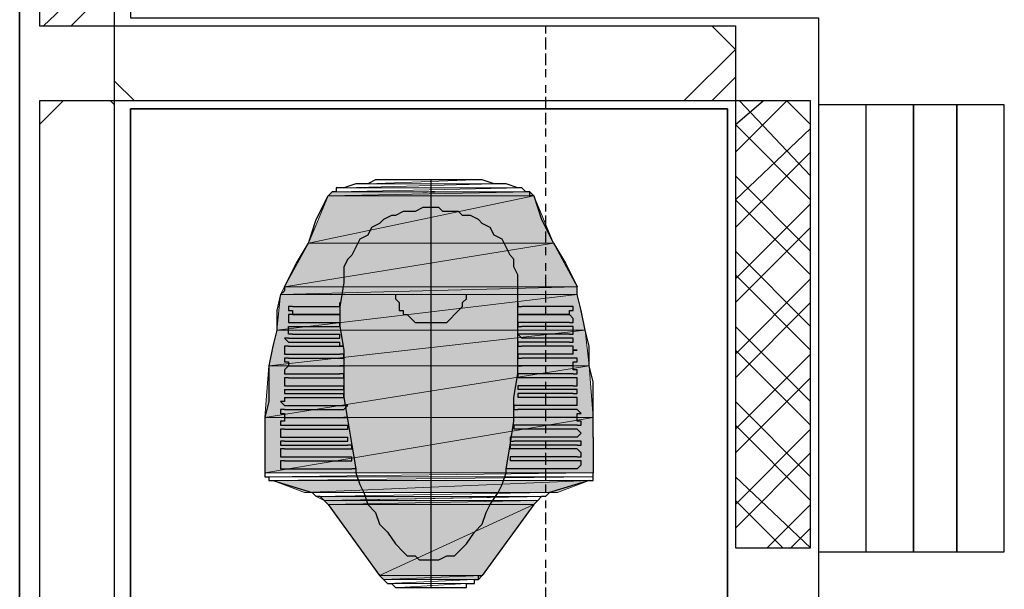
# Model space of a CAD drawing. Header units: millimetres. Extents: x 0 to 420, y 0 to 297.
# Tile 9 of 88: x 49 to 59, y 112 to 118. Entities that reach past the tile are written whole.
import ezdxf

# ---------------------------------------------------------------- set-up
doc = ezdxf.new("R2010")
doc.units = ezdxf.units.MM
doc.layers.add('FILL_FFFFFF', color=7, linetype='Continuous', true_color=0xffffff)
doc.layers.add('LINE_FFFFFF', color=7, linetype='Continuous', true_color=0xffffff)
doc.layers.add('LINE_000000', color=7, linetype='Continuous')

msp = doc.modelspace()

# ---------------------------------------------------------------- hatches: boundary and pattern name
at = {"layer": 'FILL_FFFFFF'}
h = msp.add_hatch(color=7, dxfattribs=at)
h.dxf.hatch_style = 1
h.paths.add_polyline_path([(51.985, 116.078), (54.187, 116.078), (51.774, 115.57), (51.985, 116.078)])
h = msp.add_hatch(color=7, dxfattribs=at)
h.dxf.hatch_style = 1
h.paths.add_polyline_path([(54.187, 116.078), (51.774, 115.57), (54.398, 115.57), (54.187, 116.078)])
h = msp.add_hatch(color=7, dxfattribs=at)
h.dxf.hatch_style = 1
h.paths.add_polyline_path([(52.028, 116.12), (54.144, 116.12), (51.985, 116.078), (52.028, 116.12)])
h = msp.add_hatch(color=7, dxfattribs=at)
h.dxf.hatch_style = 1
h.paths.add_polyline_path([(54.144, 116.12), (51.985, 116.078), (54.187, 116.078), (54.144, 116.12)])
h = msp.add_hatch(color=7, dxfattribs=at)
h.dxf.hatch_style = 1
h.paths.add_polyline_path([(51.774, 115.57), (54.398, 115.57), (51.52, 115.104), (51.774, 115.57)])
h = msp.add_hatch(color=7, dxfattribs=at)
h.dxf.hatch_style = 1
h.paths.add_polyline_path([(54.398, 115.57), (51.52, 115.104), (54.652, 115.104), (54.398, 115.57)])
h = msp.add_hatch(color=7, dxfattribs=at)
h.dxf.hatch_style = 1
h.paths.add_polyline_path([(51.477, 115.02), (54.652, 115.02), (51.435, 114.639), (51.477, 115.02)])
h = msp.add_hatch(color=7, dxfattribs=at)
h.dxf.hatch_style = 1
h.paths.add_polyline_path([(54.652, 115.02), (51.435, 114.639), (54.737, 114.639), (54.652, 115.02)])
h = msp.add_hatch(color=7, dxfattribs=at)
h.dxf.hatch_style = 1
h.paths.add_polyline_path([(51.52, 115.104), (54.652, 115.104), (51.477, 115.02), (51.52, 115.104)])
h = msp.add_hatch(color=7, dxfattribs=at)
h.dxf.hatch_style = 1
h.paths.add_polyline_path([(54.652, 115.104), (51.477, 115.02), (54.652, 115.02), (54.652, 115.104)])
h = msp.add_hatch(color=7, dxfattribs=at)
h.dxf.hatch_style = 1
h.paths.add_polyline_path([(51.435, 114.639), (54.737, 114.639), (51.35, 114.258), (51.435, 114.639)])
h = msp.add_hatch(color=7, dxfattribs=at)
h.dxf.hatch_style = 1
h.paths.add_polyline_path([(54.737, 114.639), (51.35, 114.258), (54.779, 114.258), (54.737, 114.639)])
h = msp.add_hatch(color=7, dxfattribs=at)
h.dxf.hatch_style = 1
h.paths.add_polyline_path([(51.35, 114.258), (54.779, 114.258), (51.308, 113.707), (51.35, 114.258)])
h = msp.add_hatch(color=7, dxfattribs=at)
h.dxf.hatch_style = 1
h.paths.add_polyline_path([(54.779, 114.258), (51.308, 113.707), (54.822, 113.707), (54.779, 114.258)])
h = msp.add_hatch(color=7, dxfattribs=at)
h.dxf.hatch_style = 1
h.paths.add_polyline_path([(51.308, 113.707), (54.822, 113.707), (51.308, 113.115), (51.308, 113.707)])
h = msp.add_hatch(color=7, dxfattribs=at)
h.dxf.hatch_style = 1
h.paths.add_polyline_path([(54.822, 113.707), (51.308, 113.115), (54.822, 113.115), (54.822, 113.707)])
h = msp.add_hatch(color=7, dxfattribs=at)
h.dxf.hatch_style = 1
h.paths.add_polyline_path([(51.393, 113.03), (54.779, 113.03), (51.731, 112.903), (51.393, 113.03)])
h = msp.add_hatch(color=7, dxfattribs=at)
h.dxf.hatch_style = 1
h.paths.add_polyline_path([(54.779, 113.03), (51.731, 112.903), (54.441, 112.903), (54.779, 113.03)])
h = msp.add_hatch(color=7, dxfattribs=at)
h.dxf.hatch_style = 1
h.paths.add_polyline_path([(51.858, 112.861), (51.943, 112.818), (54.314, 112.861), (51.858, 112.861)])
h = msp.add_hatch(color=7, dxfattribs=at)
h.dxf.hatch_style = 1
h.paths.add_polyline_path([(51.943, 112.818), (54.229, 112.818), (51.985, 112.776), (51.943, 112.818)])
h = msp.add_hatch(color=7, dxfattribs=at)
h.dxf.hatch_style = 1
h.paths.add_polyline_path([(54.229, 112.818), (51.985, 112.776), (54.187, 112.776), (54.229, 112.818)])
h = msp.add_hatch(color=7, dxfattribs=at)
h.dxf.hatch_style = 1
h.paths.add_polyline_path([(51.985, 112.776), (54.187, 112.776), (52.536, 112.014), (51.985, 112.776)])
h = msp.add_hatch(color=7, dxfattribs=at)
h.dxf.hatch_style = 1
h.paths.add_polyline_path([(54.187, 112.776), (52.536, 112.014), (53.636, 112.014), (54.187, 112.776)])
h = msp.add_hatch(color=7, dxfattribs=at)
h.dxf.hatch_style = 1
h.paths.add_polyline_path([(52.536, 112.014), (53.636, 112.014), (52.578, 111.972), (52.536, 112.014)])
h = msp.add_hatch(color=7, dxfattribs=at)
h.dxf.hatch_style = 1
h.paths.add_polyline_path([(53.636, 112.014), (52.578, 111.972), (53.594, 111.972), (53.636, 112.014)])

# ---------------------------------------------------------------- linework, layer by layer
at = {"layer": 'LINE_000000', "lineweight": 25}
for p, q in [((48.683, 225.594), (48.683, 69.13)), ((48.683, 105.325), (48.683, 217.212)), ((48.937, 117.898), (49.699, 118.618)), ((49.234, 117.898), (49.699, 118.364)), ((54.314, 117.898), (54.314, 117.814)), ((56.346, 117.644), (56.092, 117.898)), ((54.314, 117.771), (54.314, 117.644)), ((55.795, 117.094), (56.346, 117.644)), ((54.314, 117.602), (54.314, 117.475)), ((54.314, 117.433), (54.314, 117.348)), ((56.092, 117.094), (56.346, 117.348)), ((49.911, 117.094), (49.699, 117.306)), ((54.314, 117.263), (54.314, 117.179)), ((54.314, 117.136), (54.314, 117.009)), ((48.895, 116.84), (49.149, 117.094)), ((49.699, 117.052), (49.657, 117.094)), ((56.346, 116.84), (56.642, 117.094)), ((56.346, 116.544), (56.896, 117.094)), ((57.15, 116.29), (56.388, 117.094)), ((57.15, 116.84), (56.896, 117.094)), ((54.314, 116.967), (54.314, 116.84)), ((54.314, 116.798), (54.314, 116.713)), ((57.15, 116.036), (56.346, 116.84)), ((56.346, 116.036), (57.15, 116.798)), ((54.314, 116.628), (54.314, 116.544)), ((54.314, 116.501), (54.314, 116.374)), ((56.346, 115.739), (57.15, 116.544)), ((54.314, 116.332), (54.314, 116.205)), ((57.15, 115.485), (56.346, 116.29)), ((52.155, 116.163), (52.155, 116.163)), ((53.086, 116.247), (53.086, 111.887)), ((54.314, 116.163), (54.314, 116.078)), ((53.001, 116.12), (53.001, 116.12)), ((53.001, 116.12), (53.044, 116.12)), ((53.001, 116.12), (53.001, 116.12)), ((53.001, 116.12), (53.001, 116.12)), ((53.001, 116.12), (53.001, 116.12)), ((53.001, 116.12), (53.001, 116.12)), ((53.001, 116.12), (53.001, 116.12)), ((53.001, 116.12), (53.001, 116.12)), ((53.044, 116.12), (53.044, 116.12)), ((53.044, 116.12), (53.044, 116.12)), ((53.044, 116.12), (53.044, 116.12)), ((53.044, 116.12), (53.044, 116.12)), ((53.044, 116.12), (53.044, 116.12)), ((53.044, 116.12), (53.044, 116.12)), ((53.044, 116.12), (53.044, 116.12)), ((53.044, 116.12), (53.044, 116.12)), ((53.044, 116.12), (53.044, 116.12)), ((53.086, 116.12), (53.128, 116.12)), ((53.086, 116.12), (53.086, 116.12)), ((53.086, 116.12), (53.128, 116.12)), ((53.086, 116.12), (53.086, 116.12)), ((53.086, 116.12), (53.086, 116.12)), ((53.086, 116.12), (53.086, 116.12)), ((53.086, 116.12), (53.086, 116.12)), ((53.086, 116.12), (53.086, 116.12)), ((53.086, 116.12), (53.086, 116.12)), ((53.128, 116.12), (53.086, 116.12)), ((53.086, 116.12), (53.086, 116.12)), ((53.086, 116.12), (53.086, 116.12)), ((53.086, 116.12), (53.086, 116.12)), ((53.128, 116.12), (53.128, 116.12)), ((53.128, 116.12), (53.128, 116.12)), ((53.128, 116.12), (53.128, 116.12)), ((53.128, 116.12), (53.128, 116.12)), ((53.128, 116.12), (53.128, 116.12)), ((53.128, 116.12), (53.128, 116.12)), ((53.128, 116.12), (53.128, 116.12)), ((53.128, 116.12), (53.128, 116.12)), ((53.128, 116.12), (53.128, 116.12)), ((53.128, 116.12), (53.128, 116.12)), ((53.128, 116.12), (53.128, 116.12)), ((53.128, 116.12), (53.128, 116.12)), ((53.128, 116.12), (53.128, 116.12)), ((53.128, 116.12), (53.128, 116.12)), ((53.171, 116.12), (53.171, 116.12)), ((54.314, 115.993), (54.314, 115.909)), ((57.15, 115.231), (56.346, 116.036)), ((56.346, 115.189), (57.15, 115.993)), ((54.314, 115.866), (54.314, 115.739)), ((54.314, 115.697), (54.314, 115.57)), ((56.346, 114.935), (57.15, 115.739)), ((54.314, 115.528), (54.314, 115.443)), ((57.15, 114.681), (56.346, 115.485)), ((54.314, 115.358), (54.314, 115.274)), ((54.314, 115.231), (54.314, 115.104)), ((57.15, 114.427), (56.346, 115.231)), ((56.346, 114.385), (57.15, 115.189)), ((54.314, 115.062), (54.314, 114.935)), ((52.112, 114.893), (52.112, 114.935)), ((56.346, 114.131), (57.15, 114.935)), ((51.604, 114.893), (51.604, 114.893)), ((51.604, 114.893), (52.112, 114.893)), ((52.112, 114.893), (52.112, 114.893)), ((52.112, 114.808), (52.112, 114.808)), ((54.568, 114.893), (54.06, 114.893)), ((54.06, 114.808), (54.06, 114.808)), ((54.314, 114.893), (54.314, 114.808)), ((51.604, 114.723), (52.112, 114.723)), ((52.112, 114.681), (52.112, 114.723)), ((54.06, 114.723), (54.06, 114.723)), ((54.568, 114.723), (54.06, 114.723)), ((54.314, 114.723), (54.314, 114.639)), ((54.568, 114.723), (54.568, 114.723)), ((51.604, 114.596), (52.112, 114.596)), ((52.112, 114.681), (52.112, 114.681)), ((52.112, 114.554), (52.112, 114.596)), ((54.06, 114.596), (54.06, 114.596)), ((54.568, 114.596), (54.06, 114.596)), ((54.314, 114.596), (54.314, 114.469)), ((57.15, 113.877), (56.346, 114.681)), ((51.562, 114.554), (51.562, 114.554)), ((51.562, 114.554), (52.112, 114.554)), ((51.562, 114.512), (52.112, 114.512)), ((52.112, 114.554), (52.112, 114.554)), ((54.568, 114.554), (54.06, 114.554)), ((54.06, 114.512), (54.06, 114.512)), ((54.568, 114.512), (54.06, 114.512)), ((51.562, 114.469), (51.562, 114.469)), ((51.562, 114.469), (52.112, 114.469)), ((51.562, 114.385), (52.112, 114.385)), ((52.112, 114.469), (52.112, 114.469)), ((54.61, 114.469), (54.06, 114.469)), ((54.61, 114.385), (54.06, 114.385)), ((54.314, 114.427), (54.314, 114.3)), ((54.61, 114.385), (54.61, 114.385)), ((57.15, 113.623), (56.346, 114.427)), ((56.346, 113.58), (57.15, 114.385)), ((51.562, 114.342), (51.562, 114.342)), ((51.562, 114.342), (52.112, 114.342)), ((52.112, 114.342), (52.112, 114.342)), ((54.61, 114.342), (54.06, 114.342)), ((51.562, 114.258), (52.112, 114.258)), ((51.562, 114.258), (52.112, 114.258)), ((51.562, 114.173), (52.112, 114.173)), ((52.112, 114.258), (52.112, 114.258)), ((54.017, 114.173), (54.017, 114.173)), ((54.017, 114.173), (54.017, 114.131)), ((54.61, 114.173), (54.017, 114.173)), ((54.61, 114.258), (54.06, 114.258)), ((54.61, 114.258), (54.06, 114.258)), ((54.314, 114.258), (54.314, 114.173)), ((54.61, 114.173), (54.61, 114.173)), ((51.562, 114.131), (52.112, 114.131)), ((54.61, 114.131), (54.017, 114.131)), ((54.314, 114.088), (54.314, 114.004)), ((56.346, 113.326), (57.15, 114.131)), ((51.52, 114.004), (51.52, 114.004)), ((51.52, 114.004), (51.52, 113.961)), ((51.52, 114.004), (52.155, 114.004)), ((51.52, 113.961), (52.155, 113.961)), ((51.562, 114.046), (52.155, 114.046)), ((52.155, 114.004), (52.155, 114.046)), ((52.155, 114.004), (52.155, 114.004)), ((52.155, 113.919), (52.155, 113.961)), ((54.017, 114.046), (54.017, 114.046)), ((54.017, 114.046), (54.017, 114.004)), ((54.61, 114.046), (54.017, 114.046)), ((54.61, 114.004), (54.017, 114.004)), ((54.017, 113.961), (54.017, 113.961)), ((54.017, 113.961), (54.017, 113.919)), ((54.61, 113.961), (54.017, 113.961)), ((54.314, 113.961), (54.314, 113.834)), ((51.52, 113.919), (51.52, 113.919)), ((51.52, 113.919), (52.155, 113.919)), ((52.155, 113.919), (52.155, 113.919)), ((54.652, 113.919), (54.017, 113.919)), ((57.15, 113.072), (56.346, 113.877)), ((51.52, 113.834), (52.155, 113.834)), ((51.52, 113.792), (51.52, 113.792)), ((51.52, 113.792), (52.155, 113.792)), ((52.155, 113.792), (52.155, 113.792)), ((54.017, 113.834), (54.017, 113.834)), ((54.652, 113.834), (54.017, 113.834)), ((54.652, 113.792), (54.017, 113.792)), ((54.314, 113.792), (54.314, 113.665)), ((54.652, 113.834), (54.652, 113.834)), ((51.52, 113.707), (52.155, 113.707)), ((51.52, 113.707), (52.155, 113.707)), ((53.975, 113.707), (53.975, 113.707)), ((54.652, 113.707), (53.975, 113.707)), ((54.652, 113.707), (53.975, 113.707)), ((51.52, 113.623), (52.197, 113.623)), ((51.52, 113.58), (51.52, 113.58)), ((51.52, 113.58), (52.197, 113.58)), ((52.197, 113.58), (52.197, 113.623)), ((52.197, 113.58), (52.197, 113.58)), ((53.975, 113.623), (53.975, 113.623)), ((53.975, 113.623), (53.975, 113.58)), ((54.652, 113.623), (53.975, 113.623)), ((54.652, 113.58), (53.975, 113.58)), ((54.314, 113.623), (54.314, 113.538)), ((54.652, 113.623), (54.652, 113.623)), ((57.15, 112.818), (56.346, 113.623)), ((56.346, 112.776), (57.15, 113.58)), ((51.52, 113.496), (52.197, 113.496)), ((51.52, 113.453), (52.197, 113.453)), ((52.197, 113.453), (52.197, 113.496)), ((52.197, 113.453), (52.197, 113.453)), ((53.975, 113.496), (53.975, 113.496)), ((54.652, 113.496), (53.975, 113.496)), ((54.652, 113.453), (53.975, 113.453)), ((54.314, 113.453), (54.314, 113.369)), ((54.652, 113.496), (54.652, 113.496)), ((54.822, 113.496), (54.822, 113.115)), ((51.52, 113.411), (52.197, 113.411)), ((51.52, 113.369), (52.197, 113.369)), ((53.933, 113.411), (53.933, 113.411)), ((53.933, 113.411), (53.933, 113.369)), ((54.652, 113.411), (53.933, 113.411)), ((54.652, 113.369), (53.933, 113.369)), ((54.314, 113.326), (54.314, 113.199)), ((54.652, 113.411), (54.652, 113.411)), ((56.346, 112.522), (57.15, 113.326)), ((51.52, 113.284), (52.239, 113.284)), ((51.52, 113.242), (52.239, 113.242)), ((52.239, 113.242), (52.239, 113.284)), ((52.239, 113.242), (52.239, 113.242)), ((53.933, 113.284), (53.933, 113.284)), ((53.933, 113.284), (53.933, 113.242)), ((54.652, 113.284), (53.933, 113.284)), ((54.652, 113.242), (53.933, 113.242)), ((54.652, 113.284), (54.652, 113.284)), ((51.52, 113.157), (52.239, 113.157)), ((52.282, 113.157), (52.239, 113.157)), ((52.282, 113.157), (52.282, 113.115)), ((52.282, 113.157), (52.282, 113.157)), ((53.89, 113.115), (53.89, 113.157)), ((53.933, 113.157), (53.89, 113.157)), ((54.652, 113.157), (53.933, 113.157)), ((54.314, 113.157), (54.314, 113.03)), ((54.652, 113.157), (54.652, 113.157)), ((54.779, 113.03), (54.779, 113.03)), ((57.15, 112.31), (56.346, 113.072)), ((54.314, 112.988), (54.314, 112.903)), ((54.314, 112.818), (54.314, 112.734)), ((56.854, 112.31), (56.346, 112.818)), ((51.985, 112.776), (52.536, 112.014)), ((54.187, 112.776), (53.636, 112.014)), ((54.314, 112.691), (54.314, 112.564)), ((56.684, 112.31), (57.15, 112.776)), ((54.314, 112.522), (54.314, 112.395)), ((56.938, 112.31), (57.15, 112.522)), ((52.79, 112.268), (52.79, 112.268)), ((54.314, 112.353), (54.314, 112.268)), ((54.314, 112.183), (54.314, 112.099)), ((54.314, 112.056), (54.314, 111.929)), ((52.536, 112.014), (52.536, 112.014)), ((54.314, 111.887), (54.314, 111.76))]:
    msp.add_line(p, q, dxfattribs=at)
for points in [[(48.895, 117.898), (49.699, 117.898), (49.699, 124.418), (48.895, 124.418), (48.895, 117.898)], [(49.699, 117.094), (49.699, 117.898), (56.346, 117.898), (56.346, 117.094), (49.699, 117.094)], [(48.895, 107.823), (49.699, 107.823), (49.699, 117.094), (48.895, 117.094), (48.895, 107.823)], [(56.261, 117.009), (56.261, 111.421), (49.869, 111.421), (49.869, 117.009), (56.261, 117.009)], [(56.346, 112.31), (57.15, 112.31), (57.15, 117.094), (56.346, 117.094), (56.346, 112.31)], [(57.235, 112.268), (59.224, 112.268), (59.224, 117.052), (57.235, 117.052), (57.235, 112.268)], [(58.251, 117.052), (57.743, 117.052), (57.743, 112.268), (58.251, 112.268), (58.251, 117.052)], [(58.716, 117.052), (58.251, 117.052), (58.251, 112.268), (58.716, 112.268), (58.716, 117.052)], [(59.224, 117.052), (58.716, 117.052), (58.716, 112.268), (59.224, 112.268), (59.224, 117.052)], [(52.112, 114.808), (51.604, 114.808), (52.112, 114.808)], [(54.06, 114.808), (54.017, 114.808), (54.06, 114.808)], [(54.06, 114.808), (54.568, 114.808), (54.06, 114.808)], [(52.112, 114.258), (52.155, 114.258), (52.112, 114.258)], [(54.06, 114.258), (54.017, 114.258), (54.06, 114.258)], [(52.155, 113.707), (52.197, 113.707), (52.155, 113.707)]]:
    msp.add_lwpolyline(points, close=True, dxfattribs=at)
for points in [[(49.869, 123.656), (49.869, 117.983), (57.235, 117.983), (57.235, 111.421), (56.261, 111.421), (56.261, 117.009), (49.869, 117.009), (49.869, 105.41)], [(52.155, 116.163), (52.112, 116.163), (52.07, 116.163), (52.07, 116.12), (52.028, 116.12), (51.985, 116.078)], [(53.086, 116.247), (52.959, 116.247), (52.832, 116.247), (52.747, 116.247), (52.62, 116.247), (52.493, 116.247), (52.409, 116.205), (52.282, 116.205), (52.155, 116.163)], [(54.017, 116.163), (53.89, 116.205), (53.763, 116.205), (53.636, 116.247), (53.552, 116.247), (53.425, 116.247), (53.298, 116.247), (53.213, 116.247), (53.086, 116.247)], [(54.187, 116.078), (54.144, 116.078), (54.144, 116.12), (54.102, 116.12), (54.06, 116.163), (54.017, 116.163)], [(51.52, 115.104), (51.647, 115.358), (51.774, 115.57), (51.858, 115.824), (51.985, 116.078)], [(54.187, 116.078), (54.271, 115.824), (54.398, 115.57), (54.525, 115.358), (54.652, 115.104)], [(53.086, 115.951), (53.001, 115.951), (52.917, 115.909), (52.874, 115.909), (52.79, 115.909), (52.705, 115.866), (52.663, 115.866), (52.578, 115.824), (52.536, 115.782)], [(53.636, 115.782), (53.594, 115.824), (53.509, 115.866), (53.425, 115.866), (53.382, 115.909), (53.298, 115.909), (53.213, 115.909), (53.171, 115.951), (53.086, 115.951)], [(52.536, 115.782), (52.451, 115.739), (52.409, 115.655), (52.324, 115.612), (52.282, 115.528), (52.239, 115.443), (52.197, 115.401), (52.155, 115.316), (52.155, 115.231)], [(54.017, 115.231), (53.975, 115.316), (53.975, 115.401), (53.933, 115.443), (53.89, 115.528), (53.848, 115.612), (53.763, 115.655), (53.721, 115.739), (53.636, 115.782)], [(52.155, 115.231), (52.155, 115.189), (52.155, 115.147)], [(54.017, 115.147), (54.017, 115.189), (54.017, 115.231)], [(52.155, 115.147), (52.112, 114.893), (52.112, 114.681), (52.155, 114.427), (52.155, 114.173), (52.155, 113.919), (52.197, 113.665), (52.239, 113.411), (52.282, 113.157)], [(53.89, 113.157), (53.933, 113.411), (53.975, 113.665), (53.975, 113.919), (54.017, 114.173), (54.017, 114.427), (54.017, 114.681), (54.017, 114.893), (54.017, 115.147)], [(51.477, 115.02), (51.435, 114.85), (51.435, 114.639), (51.393, 114.469), (51.35, 114.258), (51.35, 114.088), (51.35, 113.877), (51.308, 113.707), (51.308, 113.496)], [(51.52, 115.104), (51.52, 115.062), (51.477, 115.02)], [(52.705, 115.02), (52.705, 114.977), (52.747, 114.935), (52.747, 114.893), (52.747, 114.85), (52.79, 114.85), (52.79, 114.808), (52.832, 114.808), (52.874, 114.766), (52.917, 114.723), (52.959, 114.723), (53.001, 114.723), (53.044, 114.723), (53.086, 114.723), (53.128, 114.723), (53.171, 114.723), (53.213, 114.723), (53.255, 114.723), (53.298, 114.766), (53.34, 114.808), (53.382, 114.85), (53.425, 114.893), (53.425, 114.935), (53.467, 114.977), (53.467, 115.02)], [(54.652, 115.02), (54.652, 115.062), (54.652, 115.104)], [(54.822, 113.496), (54.822, 113.707), (54.822, 113.877), (54.822, 114.088), (54.779, 114.258), (54.779, 114.469), (54.737, 114.639), (54.695, 114.85), (54.652, 115.02)], [(54.017, 114.935), (54.017, 114.893), (54.06, 114.893)], [(51.604, 114.893), (51.562, 114.893), (51.562, 114.85), (51.604, 114.85), (51.604, 114.808), (51.562, 114.808), (51.562, 114.766), (51.562, 114.723), (51.604, 114.723)], [(54.568, 114.808), (54.568, 114.85), (54.61, 114.85), (54.61, 114.893), (54.568, 114.893)], [(54.568, 114.723), (54.61, 114.723), (54.61, 114.766), (54.568, 114.808)], [(54.06, 114.723), (54.017, 114.723), (54.017, 114.681), (54.06, 114.681)], [(51.604, 114.596), (51.562, 114.596), (51.562, 114.639), (51.562, 114.681), (51.604, 114.681), (52.112, 114.681)], [(54.06, 114.596), (54.017, 114.596), (54.06, 114.554)], [(54.568, 114.596), (54.61, 114.596), (54.61, 114.639), (54.61, 114.681), (54.568, 114.681), (54.06, 114.681)], [(51.562, 114.554), (51.52, 114.554), (51.562, 114.512)], [(52.112, 114.469), (52.155, 114.469), (52.112, 114.469), (52.112, 114.512)], [(54.06, 114.512), (54.017, 114.512), (54.017, 114.469), (54.06, 114.469)], [(54.568, 114.512), (54.61, 114.512), (54.61, 114.554), (54.568, 114.554)], [(51.562, 114.469), (51.52, 114.469), (51.52, 114.427), (51.52, 114.385), (51.562, 114.385)], [(52.112, 114.342), (52.155, 114.342), (52.155, 114.385), (52.112, 114.385)], [(54.06, 114.385), (54.017, 114.385), (54.017, 114.342), (54.06, 114.342)], [(54.61, 114.385), (54.61, 114.427), (54.652, 114.427), (54.61, 114.427), (54.61, 114.469)], [(51.562, 114.342), (51.52, 114.342), (51.52, 114.3), (51.562, 114.3), (51.562, 114.258)], [(54.61, 114.258), (54.61, 114.3), (54.652, 114.3), (54.652, 114.342), (54.61, 114.342)], [(51.562, 114.258), (51.52, 114.215), (51.52, 114.173), (51.562, 114.173)], [(52.112, 114.131), (52.155, 114.131), (52.155, 114.173), (52.112, 114.173)], [(54.61, 114.173), (54.652, 114.173), (54.652, 114.215), (54.61, 114.215), (54.61, 114.258)], [(51.562, 114.131), (51.52, 114.131), (51.52, 114.088), (51.52, 114.046), (51.562, 114.046)], [(54.61, 114.046), (54.652, 114.046), (54.652, 114.088), (54.652, 114.131), (54.61, 114.131)], [(54.61, 113.961), (54.652, 113.961), (54.652, 114.004), (54.61, 114.004)], [(51.52, 113.919), (51.52, 113.877), (51.477, 113.877), (51.52, 113.834)], [(54.652, 113.834), (54.652, 113.877), (54.652, 113.919)], [(51.52, 113.792), (51.477, 113.792), (51.477, 113.75), (51.52, 113.75), (51.52, 113.707)], [(52.155, 113.792), (52.197, 113.834), (52.155, 113.834)], [(54.017, 113.834), (53.975, 113.834), (53.975, 113.792), (54.017, 113.792)], [(54.652, 113.707), (54.652, 113.75), (54.695, 113.75), (54.652, 113.792)], [(51.52, 113.707), (51.52, 113.665), (51.477, 113.665), (51.477, 113.623), (51.52, 113.623)], [(54.652, 113.623), (54.695, 113.623), (54.695, 113.665), (54.652, 113.665), (54.652, 113.707)], [(51.52, 113.58), (51.477, 113.58), (51.477, 113.538), (51.477, 113.496), (51.52, 113.496)], [(54.652, 113.496), (54.695, 113.538), (54.652, 113.58)], [(51.308, 113.496), (51.308, 113.115), (51.308, 113.072), (51.35, 113.072), (51.35, 113.03), (51.393, 113.03), (51.816, 112.903)], [(51.52, 113.453), (51.477, 113.453), (51.477, 113.411), (51.52, 113.411)], [(53.975, 113.496), (53.933, 113.496), (53.933, 113.453), (53.975, 113.453)], [(54.652, 113.411), (54.695, 113.411), (54.695, 113.453), (54.652, 113.453)], [(51.52, 113.369), (51.477, 113.369), (51.477, 113.326), (51.477, 113.284), (51.52, 113.284)], [(52.197, 113.369), (52.239, 113.369), (52.239, 113.411), (52.197, 113.411)], [(54.652, 113.284), (54.695, 113.284), (54.695, 113.326), (54.652, 113.369)], [(51.52, 113.242), (51.477, 113.242), (51.477, 113.199), (51.477, 113.157), (51.52, 113.157)], [(54.652, 113.157), (54.695, 113.199), (54.695, 113.242), (54.652, 113.242)], [(52.282, 113.115), (52.324, 112.988), (52.366, 112.903), (52.409, 112.776), (52.493, 112.691), (52.536, 112.564), (52.62, 112.48), (52.705, 112.353), (52.79, 112.268)], [(53.382, 112.268), (53.467, 112.353), (53.552, 112.48), (53.636, 112.564), (53.679, 112.691), (53.721, 112.776), (53.806, 112.903), (53.848, 112.988), (53.89, 113.115)], [(54.779, 113.03), (54.822, 113.03), (54.822, 113.072), (54.822, 113.115)], [(54.779, 113.03), (54.356, 112.903), (54.314, 112.861), (54.271, 112.861), (54.229, 112.818), (54.187, 112.776)], [(51.985, 112.776), (51.943, 112.818), (51.901, 112.861), (51.858, 112.861), (51.816, 112.903)], [(52.79, 112.268), (52.832, 112.226), (52.874, 112.226)], [(52.874, 112.226), (52.917, 112.226), (52.959, 112.183), (53.044, 112.183), (53.086, 112.183), (53.128, 112.183), (53.171, 112.183), (53.255, 112.226), (53.298, 112.226), (53.34, 112.226), (53.382, 112.268)], [(52.536, 112.014), (52.578, 111.972), (52.62, 111.929), (52.663, 111.929), (52.705, 111.887), (52.747, 111.887), (52.832, 111.887), (52.917, 111.887), (53.001, 111.887), (53.086, 111.887)], [(53.425, 111.887), (53.467, 111.887), (53.467, 111.929), (53.509, 111.929), (53.552, 111.929), (53.552, 111.972), (53.594, 111.972), (53.594, 112.014), (53.636, 112.014)], [(53.086, 111.887), (53.171, 111.887), (53.255, 111.887), (53.34, 111.887), (53.425, 111.887)]]:
    msp.add_lwpolyline(points, dxfattribs=at)
at = {"layer": 'LINE_FFFFFF', "lineweight": 0}
for p, q in [((54.271, 112.861), (51.943, 112.818)), ((53.594, 111.972), (52.578, 111.972))]:
    msp.add_line(p, q, dxfattribs=at)
for points in [[(52.07, 116.12), (54.06, 116.163), (52.07, 116.163)], [(54.06, 116.163), (52.112, 116.163), (54.017, 116.163), (52.155, 116.163), (53.763, 116.205), (52.409, 116.205), (53.552, 116.247), (52.62, 116.247), (53.298, 116.247), (52.832, 116.247)], [(54.822, 113.072), (51.308, 113.072), (54.822, 113.115)], [(51.393, 113.03), (54.779, 113.03), (51.35, 113.03), (54.822, 113.03), (51.35, 113.03), (54.822, 113.072), (51.35, 113.072)], [(51.858, 112.861), (54.356, 112.903), (51.816, 112.903), (54.441, 112.903), (51.731, 112.903)], [(53.255, 111.887), (52.917, 111.887), (53.425, 111.887), (52.747, 111.887), (53.467, 111.929), (52.663, 111.929), (53.552, 111.929), (52.62, 111.929), (53.552, 111.972)]]:
    msp.add_lwpolyline(points, dxfattribs=at)
for points in [[(51.985, 116.078), (54.187, 116.078), (51.774, 115.57), (51.985, 116.078)], [(54.187, 116.078), (51.774, 115.57), (54.398, 115.57), (54.187, 116.078)], [(52.028, 116.12), (54.144, 116.12), (51.985, 116.078), (52.028, 116.12)], [(54.144, 116.12), (51.985, 116.078), (54.187, 116.078), (54.144, 116.12)], [(52.028, 116.12), (54.102, 116.12), (52.028, 116.12)], [(51.774, 115.57), (54.398, 115.57), (51.52, 115.104), (51.774, 115.57)], [(54.398, 115.57), (51.52, 115.104), (54.652, 115.104), (54.398, 115.57)], [(51.477, 115.02), (54.652, 115.02), (51.435, 114.639), (51.477, 115.02)], [(54.652, 115.02), (51.435, 114.639), (54.737, 114.639), (54.652, 115.02)], [(51.52, 115.104), (54.652, 115.104), (51.477, 115.02), (51.52, 115.104)], [(54.652, 115.104), (51.477, 115.02), (54.652, 115.02), (54.652, 115.104)], [(51.435, 114.639), (54.737, 114.639), (51.35, 114.258), (51.435, 114.639)], [(54.737, 114.639), (51.35, 114.258), (54.779, 114.258), (54.737, 114.639)], [(51.35, 114.258), (54.779, 114.258), (51.308, 113.707), (51.35, 114.258)], [(54.779, 114.258), (51.308, 113.707), (54.822, 113.707), (54.779, 114.258)], [(51.308, 113.707), (54.822, 113.707), (51.308, 113.115), (51.308, 113.707)], [(54.822, 113.707), (51.308, 113.115), (54.822, 113.115), (54.822, 113.707)], [(51.393, 113.03), (54.779, 113.03), (51.731, 112.903), (51.393, 113.03)], [(54.779, 113.03), (51.731, 112.903), (54.441, 112.903), (54.779, 113.03)], [(51.858, 112.861), (51.943, 112.818), (54.314, 112.861), (51.858, 112.861)], [(51.943, 112.818), (54.229, 112.818), (51.985, 112.776), (51.943, 112.818)], [(54.229, 112.818), (51.985, 112.776), (54.187, 112.776), (54.229, 112.818)], [(51.985, 112.776), (54.187, 112.776), (52.536, 112.014), (51.985, 112.776)], [(54.187, 112.776), (52.536, 112.014), (53.636, 112.014), (54.187, 112.776)], [(52.536, 112.014), (53.636, 112.014), (52.578, 111.972), (52.536, 112.014)], [(53.636, 112.014), (52.578, 111.972), (53.594, 111.972), (53.636, 112.014)]]:
    msp.add_lwpolyline(points, close=True, dxfattribs=at)

doc.saveas('drawing.dxf')
